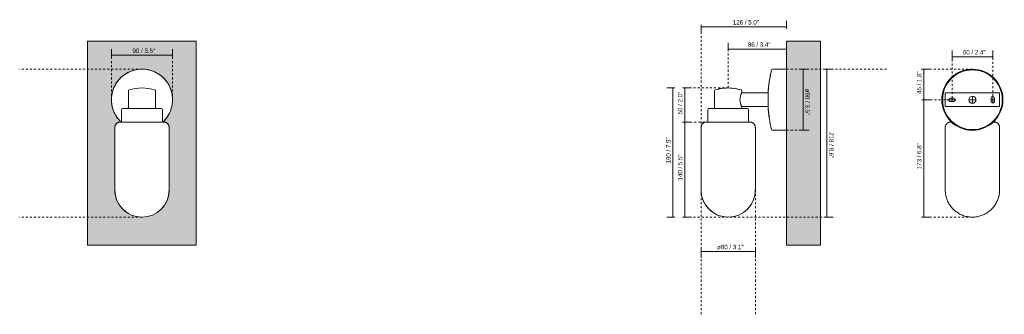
# Model space of a CAD drawing. Header units: millimetres. Extents: x -6760 to -5310, y -16 to 6775.
# Tile 1 of 3: x -6760 to -5310, y -16 to 418. Entities that reach past the tile are written whole.
import ezdxf

# ---------------------------------------------------------------- set-up
doc = ezdxf.new("R2010")
doc.units = ezdxf.units.MM
doc.linetypes.add('Dash', pattern=[6, 3, -3])
doc.layers.add('A-ANNO-DIMS', color=7, linetype='Dash', lineweight=9, true_color=0xd2d2d2)
for name, color, linetype, lineweight in [('A-ANNO-DIMS-3', 7, 'Continuous', 9), ('A-WALL', 7, 'Continuous', 9), ('E-LITE-EQPM', 7, 'Continuous', 20)]:
    doc.layers.add(name, color=color, linetype=linetype, lineweight=lineweight)
doc.styles.add('Arial Narrow', font='ARIALN.TTF', dxfattribs={"height": 6.6})
doc.dimstyles.new('FARO_-_2_2mm_Arial_Narrow_mm_Inch_Left', dxfattribs={"dimscale": 304.8, "dimtxt": 6.754644, "dimasz": 0, "dimexe": 0.029528, "dimexo": 0.0625, "dimgap": 0.004921, "dimtad": 1, "dimdec": 0, "dimzin": 0, "dimdsep": 46, "dimtxsty": 'Arial Narrow', "dimblk1": 'NONE', "dimblk2": 'NONE', "dimsah": 1, "dimcen": 0.09, "dimadec": 0, "dimazin": 0, "dimtfac": 1, "dimtdec": 4, "dimtix": 1, "dimtmove": 0, "dimatfit": 3, "dimfxl": 0.009843, "dimfxlon": 1, "dimtvp": 1, "dimtolj": 1, "dimtzin": 0, "dimarcsym": 2})
doc.dimstyles.new('FARO_-_2_2mm_Arial_Narrow_mm_Inch_Right', dxfattribs={"dimscale": 304.8, "dimtxt": 6.754644, "dimasz": 0, "dimexe": 0.029528, "dimexo": 0.0625, "dimgap": 0.004921, "dimtad": 1, "dimdec": 0, "dimzin": 0, "dimdsep": 46, "dimtxsty": 'Arial Narrow', "dimblk1": 'NONE', "dimblk2": 'NONE', "dimsah": 1, "dimcen": 0.09, "dimadec": 0, "dimazin": 0, "dimtfac": 1, "dimtdec": 4, "dimtix": 1, "dimtmove": 0, "dimatfit": 3, "dimfxl": 0.009843, "dimfxlon": 1, "dimtvp": 1, "dimtolj": 1, "dimtzin": 0, "dimarcsym": 2})

# ---------------------------------------------------------------- blocks, each defined once
blk = doc.blocks.new('40076 - 40076 BRUME LED Metallic grey wall lamp-530321-Alzado_PDF')
at = {"layer": 'E-LITE-EQPM'}
for p, q in [((-6590.2, 343.7), (-6591.9, 343.2)), ((-6578.5, 345), (-6579.5, 345)), ((-6556.3, 338.6), (-6557.9, 339.5)), ((-6542.1, 325), (-6543.1, 326.5)), ((-6621.4, 316.3), (-6622.1, 314.6)), ((-6624.4, 296.9), (-6624.2, 295.1)), ((-6537.6, 283.7), (-6536.9, 285.4)), ((-6616.9, 275), (-6615.9, 273.5)), ((-6611.5, 267.2), (-6611.5, 267.2)), ((-6611.5, 267.2), (-6611.5, 267.2)), ((-6547.5, 267.2), (-6547.5, 267.2)), ((-6547.5, 267.2), (-6547.5, 267.2)), ((-6540, 160.9), (-6540.3, 159.3)), ((-6617.8, 155.8), (-6618.2, 157.3)), ((-6616.8, 152.8), (-6617.3, 154.3)), ((-6615.5, 149.8), (-6616.2, 151.3)), ((-6614, 147), (-6614.8, 148.4)), ((-6542.7, 151.7), (-6543.3, 150.2)), ((-6541.5, 154.7), (-6542.1, 153.2)), ((-6540.7, 157.8), (-6541.1, 156.2)), ((-6609.3, 140.6), (-6610.3, 141.8)), ((-6607, 138.3), (-6608.2, 139.4)), ((-6604.6, 136.2), (-6605.9, 137.2)), ((-6602.1, 134.3), (-6603.4, 135.2)), ((-6599.4, 132.6), (-6600.7, 133.4)), ((-6596.4, 131), (-6596.5, 131.1)), ((-6552.8, 137.5), (-6554, 136.4)), ((-6550.5, 139.7), (-6551.6, 138.6)), ((-6548.4, 142.1), (-6549.4, 140.9))]:
    blk.add_line(p, q, dxfattribs=at)
at = {"layer": 'E-LITE-EQPM', "flags": 128}
for points in [[(-6593.7, 342.7), (-6595.3, 342.1), (-6597, 341.4), (-6598.7, 340.7), (-6600.3, 339.9), (-6601.9, 339.1), (-6603.4, 338.1), (-6604.9, 337.1), (-6606.4, 336.1), (-6607.8, 335), (-6609.2, 333.8)], [(-6579.5, 345), (-6581.3, 345), (-6583.1, 344.9), (-6584.9, 344.7), (-6586.7, 344.4), (-6588.4, 344.1)], [(-6559.5, 340.3), (-6561.1, 341.1), (-6562.7, 341.8), (-6564.4, 342.4), (-6566.1, 343), (-6567.9, 343.5), (-6569.6, 343.9), (-6571.4, 344.3), (-6573.1, 344.5), (-6574.9, 344.8), (-6576.7, 344.9)], [(-6544.2, 327.9), (-6545.3, 329.3), (-6546.5, 330.6), (-6547.8, 331.9), (-6549.1, 333.2), (-6550.5, 334.4), (-6551.8, 335.5), (-6553.3, 336.6), (-6554.8, 337.6)], [(-6610.5, 332.6), (-6611.8, 331.4), (-6613, 330), (-6614.2, 328.7), (-6615.3, 327.3), (-6616.4, 325.8), (-6617.4, 324.3), (-6618.3, 322.8), (-6619.2, 321.2), (-6620, 319.6), (-6620.8, 318)], [(-6535, 306.7), (-6535.3, 308.5), (-6535.7, 310.2), (-6536.1, 312), (-6536.6, 313.7), (-6537.2, 315.4), (-6537.9, 317.1), (-6538.6, 318.7), (-6539.4, 320.3), (-6540.2, 321.9), (-6541.1, 323.5)], [(-6622.6, 312.9), (-6623.1, 311.2), (-6623.5, 309.4), (-6623.8, 307.6), (-6624.1, 305.9), (-6624.3, 304.1), (-6624.4, 302.3), (-6624.5, 300.5), (-6624.5, 298.7)], [(-6534.6, 303.1), (-6534.6, 303.1), (-6534.8, 304.9)], [(-6624, 293.3), (-6623.7, 291.5), (-6623.3, 289.8), (-6622.9, 288), (-6622.4, 286.3), (-6621.8, 284.6), (-6621.1, 282.9), (-6620.4, 281.3), (-6619.6, 279.7), (-6618.8, 278.1), (-6617.9, 276.5)], [(-6536.4, 287.1), (-6535.9, 288.8), (-6535.5, 290.6), (-6535.2, 292.4), (-6534.9, 294.1), (-6534.7, 295.9), (-6534.6, 297.7), (-6534.5, 299.5), (-6534.5, 301.3)], [(-6548.5, 267.4), (-6547.2, 268.6), (-6546, 270), (-6544.8, 271.3), (-6543.7, 272.7), (-6542.6, 274.2), (-6541.6, 275.7), (-6540.7, 277.2), (-6539.8, 278.8), (-6539, 280.4), (-6538.2, 282)], [(-6619.5, 259.3), (-6619.5, 259.6), (-6619.5, 259.9), (-6619.4, 260.2), (-6619.4, 260.5), (-6619.3, 260.9), (-6619.3, 261.2), (-6619.2, 261.5), (-6619.1, 261.8), (-6619, 262.1), (-6618.9, 262.4), (-6618.7, 262.7), (-6618.6, 263), (-6618.4, 263.2), (-6618.3, 263.5), (-6618.1, 263.8), (-6617.9, 264), (-6617.7, 264.3), (-6617.5, 264.5), (-6617.3, 264.8), (-6617.1, 265), (-6616.8, 265.2), (-6616.6, 265.4), (-6616.3, 265.6), (-6616.1, 265.8), (-6615.8, 266), (-6615.5, 266.2), (-6615.3, 266.3), (-6615, 266.5), (-6614.7, 266.6), (-6614.4, 266.7), (-6614.1, 266.8), (-6613.8, 266.9), (-6613.5, 267), (-6613.2, 267.1), (-6612.9, 267.1), (-6612.6, 267.2), (-6612.2, 267.2), (-6611.9, 267.2), (-6611.6, 267.2), (-6611.5, 267.2)], [(-6614.8, 272.1), (-6613.6, 270.7), (-6612.4, 269.4), (-6611.2, 268.1), (-6610.3, 267.2)], [(-6547.5, 267.2), (-6547.2, 267.2), (-6546.8, 267.2), (-6546.5, 267.2), (-6546.2, 267.1), (-6545.9, 267.1), (-6545.6, 267), (-6545.3, 266.9), (-6545, 266.8), (-6544.7, 266.7), (-6544.4, 266.6), (-6544.1, 266.5), (-6543.8, 266.3), (-6543.5, 266.2), (-6543.2, 266), (-6543, 265.9), (-6542.7, 265.7), (-6542.5, 265.5), (-6542.2, 265.3), (-6542, 265.1), (-6541.8, 264.8), (-6541.5, 264.6), (-6541.3, 264.4), (-6541.1, 264.1), (-6540.9, 263.8), (-6540.8, 263.6), (-6540.6, 263.3), (-6540.4, 263), (-6540.3, 262.7), (-6540.2, 262.5), (-6540, 262.2), (-6539.9, 261.9), (-6539.8, 261.6), (-6539.8, 261.3), (-6539.7, 260.9), (-6539.6, 260.6), (-6539.6, 260.3), (-6539.5, 260), (-6539.5, 259.7), (-6539.5, 259.4), (-6539.5, 259.3)], [(-6618.6, 158.9), (-6618.9, 160.5), (-6619.1, 162), (-6619.3, 163.6), (-6619.4, 165.2), (-6619.5, 166.8), (-6619.5, 167.3)], [(-6539.5, 167.3), (-6539.5, 165.7), (-6539.6, 164.1), (-6539.8, 162.5)], [(-6611.3, 143), (-6612.3, 144.3), (-6613.1, 145.7)], [(-6544, 148.8), (-6544.8, 147.4), (-6545.6, 146)], [(-6546.5, 144.7), (-6547.4, 143.4), (-6547.4, 143.4)]]:
    blk.add_lwpolyline(points, dxfattribs=at)
blk = doc.blocks.new('40076 - 40076 BRUME LED Metallic grey wall lamp-530321-Lateral_PDF')
at = {"layer": 'E-LITE-EQPM'}
for p, q in [((-3374.8, 313.5), (-3374.8, 313.6)), ((-3374, 314.5), (-3373.9, 314.5)), ((-3335.6, 314.4), (-3335.5, 314.4)), ((-3334.9, 313.6), (-3334.9, 313.6)), ((-3334.9, 313.4), (-3334.9, 313.4)), ((-3334.9, 313.2), (-3334.9, 313.2)), ((-3383.4, 287.2), (-3383.4, 287.2)), ((-3383.4, 287.2), (-3383.4, 287.2)), ((-3383.4, 287.2), (-3383.4, 287.2)), ((-3326.5, 287.2), (-3326.5, 287.2)), ((-3326.3, 287.2), (-3326.3, 287.2)), ((-3326.3, 287.2), (-3326.3, 287.2)), ((-3386.9, 267.2), (-3386.8, 267.2)), ((-3386.9, 267.2), (-3386.9, 267.2)), ((-3322.9, 267.2), (-3322.8, 267.2)), ((-3322.8, 267.2), (-3322.9, 267.2)), ((-3315.4, 160.9), (-3315.7, 159.3)), ((-3393.2, 155.8), (-3393.6, 157.3)), ((-3392.1, 152.8), (-3392.7, 154.3)), ((-3390.9, 149.8), (-3391.5, 151.3)), ((-3389.7, 147.7), (-3390.1, 148.4)), ((-3389.3, 147), (-3389.7, 147.7)), ((-3318, 151.7), (-3318.7, 150.2)), ((-3316.9, 154.7), (-3317.4, 153.2)), ((-3384.6, 140.6), (-3385.7, 141.8)), ((-3382.4, 138.3), (-3383.5, 139.4)), ((-3380, 136.2), (-3381.2, 137.2)), ((-3377.4, 134.3), (-3378.7, 135.2)), ((-3374.7, 132.6), (-3376.1, 133.4)), ((-3371.8, 131), (-3371.9, 131.1)), ((-3328.2, 137.5), (-3329.4, 136.4)), ((-3325.9, 139.7), (-3327, 138.6)), ((-3323.8, 142.1), (-3324.8, 140.9)), ((-3321.9, 144.7), (-3322.8, 143.4))]:
    blk.add_line(p, q, dxfattribs=at)
at = {"layer": 'E-LITE-EQPM', "flags": 128}
for points in [[(-3293.9, 329.3), (-3293.2, 333.8), (-3291.7, 341.7), (-3291.2, 343.8)], [(-3296, 310), (-3295.4, 318), (-3294.5, 325.9)], [(-3374.7, 313.9), (-3374.7, 313.9), (-3374.6, 314)], [(-3374.5, 314.1), (-3374.5, 314.2), (-3374.4, 314.2)], [(-3373.8, 314.6), (-3371.2, 315.3), (-3368.6, 315.9), (-3365.9, 316.4)], [(-3363.2, 316.7), (-3360.5, 317), (-3357.8, 317.2), (-3355.1, 317.3), (-3354.9, 317.3)], [(-3354.9, 317.3), (-3352.1, 317.2), (-3349.4, 317), (-3346.7, 316.8)], [(-3344, 316.4), (-3341.4, 315.9), (-3338.7, 315.3), (-3336.1, 314.6), (-3335.9, 314.6)], [(-3335.3, 314.2), (-3335.3, 314.2), (-3335.2, 314.1)], [(-3335.1, 314), (-3335.1, 313.9), (-3335, 313.9)], [(-3294.6, 275.4), (-3295.2, 279.8), (-3295.8, 287.8), (-3296, 290)], [(-3375.5, 287.2), (-3375.5, 287.3), (-3375.5, 287.3)], [(-3334.2, 287.3), (-3334.2, 287.3), (-3334.2, 287.2), (-3334.1, 287.2)], [(-3394.9, 259.3), (-3394.8, 259.6), (-3394.8, 259.9), (-3394.8, 260.2), (-3394.7, 260.5), (-3394.7, 260.9), (-3394.6, 261.2), (-3394.5, 261.5), (-3394.4, 261.8), (-3394.3, 262.1), (-3394.2, 262.4), (-3394.1, 262.7), (-3394, 263), (-3393.8, 263.2), (-3393.6, 263.5), (-3393.5, 263.8), (-3393.3, 264), (-3393.1, 264.3), (-3392.9, 264.5), (-3392.7, 264.8), (-3392.4, 265), (-3392.2, 265.2), (-3392, 265.4), (-3391.7, 265.6), (-3391.4, 265.8), (-3391.2, 266), (-3390.9, 266.2), (-3390.6, 266.3), (-3390.4, 266.5), (-3390.1, 266.6), (-3389.8, 266.7), (-3389.5, 266.8), (-3389.2, 266.9), (-3388.9, 267), (-3388.5, 267.1), (-3388.2, 267.1), (-3387.9, 267.2), (-3387.6, 267.2), (-3387.3, 267.2), (-3387, 267.2), (-3386.9, 267.2)], [(-3322.8, 267.2), (-3322.5, 267.2), (-3322.2, 267.2), (-3321.9, 267.2), (-3321.6, 267.1), (-3321.3, 267.1), (-3320.9, 267), (-3320.6, 266.9), (-3320.3, 266.8), (-3320, 266.7), (-3319.7, 266.6), (-3319.4, 266.5), (-3319.2, 266.3), (-3318.9, 266.2), (-3318.6, 266), (-3318.3, 265.9), (-3318.1, 265.7), (-3317.8, 265.5), (-3317.6, 265.3), (-3317.3, 265.1), (-3317.1, 264.8), (-3316.9, 264.6), (-3316.7, 264.4), (-3316.5, 264.1), (-3316.3, 263.8), (-3316.1, 263.6), (-3316, 263.3), (-3315.8, 263), (-3315.7, 262.7), (-3315.5, 262.5), (-3315.4, 262.2), (-3315.3, 261.9), (-3315.2, 261.6), (-3315.1, 261.3), (-3315, 260.9), (-3315, 260.6), (-3314.9, 260.3), (-3314.9, 260), (-3314.9, 259.7), (-3314.9, 259.4), (-3314.9, 259.3)], [(-3291.2, 256.2), (-3292.9, 264), (-3294.2, 271.9)], [(-3394, 158.9), (-3394.3, 160.5), (-3394.5, 162), (-3394.7, 163.6), (-3394.8, 165.2), (-3394.8, 166.8), (-3394.9, 167.3)], [(-3314.9, 167.3), (-3314.9, 165.7), (-3315, 164.1), (-3315.2, 162.5)], [(-3386.7, 143), (-3387.6, 144.3), (-3388.5, 145.7)], [(-3319.4, 148.8), (-3320.2, 147.4), (-3321, 146)], [(-3316, 157.8), (-3316, 157.8), (-3316.4, 156.2)]]:
    blk.add_lwpolyline(points, dxfattribs=at)
blk = doc.blocks.new('40076 - 40076 BRUME LED Metallic grey wall lamp-530321-Alzado_PDF Fixing')
at = {"layer": 'E-LITE-EQPM', "color": 253, "lineweight": 9, "true_color": 0xaaaaaa}
for p, q in [((6539.5, 310), (6539.5, 290)), ((6539.5, 310), (6540.9, 310)), ((6540.9, 310), (6618, 310)), ((6618, 310), (6619.5, 310)), ((6619.5, 290), (6619.5, 310)), ((6619.5, 310), (6619.5, 302.1)), ((6540.9, 290), (6539.5, 290)), ((6618, 290), (6540.9, 290)), ((6547, 302.5), (6552, 302.5)), ((6552, 297.5), (6547, 297.5)), ((6607, 297.5), (6607, 302.5)), ((6612, 302.5), (6612, 297.5)), ((6619.5, 290), (6618, 290)), ((6539.5, 259.3), (6539.5, 167.3)), ((6619.5, 167.3), (6619.5, 259.3))]:
    blk.add_line(p, q, dxfattribs=at)
at = {"layer": 'E-LITE-EQPM', "color": 253, "lineweight": 9, "true_color": 0xaaaaaa, "flags": 128}
for points in [[(6539.5, 259.3), (6539.5, 259.6), (6539.5, 259.9), (6539.6, 260.2), (6539.6, 260.5), (6539.7, 260.9), (6539.7, 261.2), (6539.8, 261.5), (6539.9, 261.8), (6540, 262.1), (6540.1, 262.4), (6540.3, 262.7), (6540.4, 263), (6540.6, 263.2), (6540.7, 263.5), (6540.9, 263.8), (6541.1, 264), (6541.3, 264.3), (6541.5, 264.5), (6541.7, 264.8), (6541.9, 265), (6542.2, 265.2), (6542.4, 265.4), (6542.6, 265.6), (6542.9, 265.8), (6543.2, 266), (6543.4, 266.2), (6543.7, 266.3), (6544, 266.5), (6544.3, 266.6), (6544.6, 266.7), (6544.9, 266.8), (6545.2, 266.9), (6545.5, 267), (6545.8, 267.1), (6546.1, 267.1), (6546.4, 267.2), (6546.8, 267.2), (6547.1, 267.2), (6547.4, 267.2), (6547.5, 267.2)], [(6548.7, 267.2), (6548.5, 267.2), (6548.2, 267.2), (6547.9, 267.2), (6547.8, 267.2), (6547.6, 267.2), (6547.5, 267.2), (6547.5, 267.2), (6547.5, 267.2)], [(6547.5, 267.2), (6547.5, 267.2), (6547.6, 267.2), (6547.7, 267.2), (6547.9, 267.2), (6548.1, 267.2), (6548.4, 267.2), (6548.7, 267.2)], [(6610.3, 267.2), (6610.5, 267.2), (6610.8, 267.2), (6611, 267.2), (6611.2, 267.2), (6611.4, 267.2), (6611.5, 267.2), (6611.5, 267.2), (6611.5, 267.2)], [(6611.5, 267.2), (6611.5, 267.2), (6611.4, 267.2), (6611.3, 267.2), (6611.1, 267.2), (6610.9, 267.2), (6610.6, 267.2), (6610.3, 267.2)], [(6611.5, 267.2), (6611.8, 267.2), (6612.1, 267.2), (6612.5, 267.2), (6612.8, 267.1), (6613.1, 267.1), (6613.4, 267), (6613.7, 266.9), (6614, 266.8), (6614.3, 266.7), (6614.6, 266.6), (6614.9, 266.5), (6615.2, 266.3), (6615.5, 266.2), (6615.7, 266), (6616, 265.9), (6616.3, 265.7), (6616.5, 265.5), (6616.8, 265.3), (6617, 265.1), (6617.2, 264.8), (6617.5, 264.6), (6617.7, 264.4), (6617.9, 264.1), (6618, 263.8), (6618.2, 263.6), (6618.4, 263.3), (6618.5, 263), (6618.7, 262.7), (6618.8, 262.5), (6618.9, 262.2), (6619.1, 261.9), (6619.2, 261.6), (6619.2, 261.3), (6619.3, 260.9), (6619.4, 260.6), (6619.4, 260.3), (6619.5, 260), (6619.5, 259.7), (6619.5, 259.4), (6619.5, 259.3)], [(6579.5, 127.3), (6577.9, 127.3), (6576.3, 127.4), (6574.7, 127.6), (6573.1, 127.8), (6571.6, 128.1), (6570, 128.4), (6568.4, 128.8), (6566.9, 129.3), (6565.4, 129.8), (6563.9, 130.4), (6562.5, 131.1), (6561, 131.8), (6559.6, 132.6), (6558.3, 133.4), (6556.9, 134.3), (6555.6, 135.2), (6554.3, 136.2), (6553.1, 137.2), (6551.9, 138.3), (6550.8, 139.4), (6549.7, 140.6), (6548.7, 141.8), (6547.7, 143), (6546.7, 144.3), (6545.8, 145.7), (6545, 147), (6544.2, 148.4), (6543.5, 149.8), (6542.8, 151.3), (6542.2, 152.8), (6541.7, 154.3), (6541.2, 155.8), (6540.8, 157.3), (6540.4, 158.9), (6540.1, 160.5), (6539.8, 162), (6539.7, 163.6), (6539.6, 165.2), (6539.5, 166.8), (6539.5, 167.3)], [(6619.5, 167.3), (6619.5, 165.7), (6619.4, 164.1), (6619.2, 162.5), (6619, 160.9), (6618.7, 159.3), (6618.3, 157.8), (6617.9, 156.2), (6617.5, 154.7), (6616.9, 153.2), (6616.3, 151.7), (6615.7, 150.2), (6615, 148.8), (6614.2, 147.4), (6613.4, 146), (6612.5, 144.7), (6611.6, 143.4), (6610.6, 142.1), (6609.6, 140.9), (6608.5, 139.7), (6607.4, 138.6), (6606.2, 137.5), (6605, 136.4), (6603.7, 135.4), (6602.4, 134.5), (6601.1, 133.6), (6599.7, 132.8), (6598.3, 132), (6596.9, 131.3), (6595.5, 130.6), (6594, 130), (6592.5, 129.4), (6591, 128.9), (6589.4, 128.5), (6587.9, 128.2), (6586.3, 127.9), (6584.7, 127.6), (6583.1, 127.4), (6581.5, 127.3), (6579.9, 127.3), (6579.5, 127.3)]]:
    blk.add_lwpolyline(points, dxfattribs=at)
at = {"layer": 'E-LITE-EQPM', "color": 253, "lineweight": 9, "true_color": 0xaaaaaa}
for centre, radius, start, end in [((6579.5, 300), 45, 90, 270), ((6579.5, 300), 44, 90, 270), ((6579.5, 300), 45, 270, 90), ((6579.5, 300), 44, 270, 90), ((6579.5, 300), 5.25, 0, 180), ((6609.5, 302.5), 2.5, 0, 180), ((6547, 300), 2.5, 90, 270), ((6552, 300), 2.5, 270, 90), ((6579.5, 300), 5.25, 180, 0), ((6609.5, 297.5), 2.5, 180, 0)]:
    blk.add_arc(centre, radius, start, end, dxfattribs=at)
blk = doc.blocks.new('DIMBLOCK1-Alzado_PDF')
at = {"layer": 'A-ANNO-DIMS-3', "color": 251, "true_color": 0x5b5b5b, "transparency": 16777216}
for p, q in [((-6624.5, 365.1), (-6624.5, 374.4)), ((-6624.5, 365.4), (-6534.5, 365.4)), ((-6624.5, 365.4), (-6624.5, 362.4)), ((-6534.5, 365.1), (-6534.5, 374.4)), ((-6534.5, 365.4), (-6534.5, 362.4))]:
    blk.add_line(p, q, dxfattribs=at)
at = {"layer": 'A-ANNO-DIMS-3', "color": 0, "transparency": 16777216, "insert": (-6593.5, 375.4), "char_height": 6.6, "width": 33.58, "attachment_point": 1, "line_spacing_factor": 0.974696, "style": 'Arial Narrow'}
blk.add_mtext('90 / 3.5"', dxfattribs=at)
blk = doc.blocks.new('_None')
blk = doc.blocks.new('DIMBLOCK3-Lateral_PDF')
at = {"layer": 'A-ANNO-DIMS-3', "color": 251, "true_color": 0x5b5b5b, "transparency": 16777216}
for p, q in [((-5756.4, 79.5), (-5756.4, 67.5)), ((-5756.4, 76.5), (-5756.4, 79.5)), ((-5676.4, 76.5), (-5756.4, 76.5)), ((-5676.4, 76.5), (-5676.4, 79.5)), ((-5676.4, 76.8), (-5676.4, 67.5))]:
    blk.add_line(p, q, dxfattribs=at)
at = {"layer": 'A-ANNO-DIMS-3', "color": 0, "transparency": 16777216, "insert": (-5732.7, 86.5), "char_height": 6.6, "width": 39.113, "attachment_point": 1, "line_spacing_factor": 0.974696, "style": 'Arial Narrow'}
blk.add_mtext('ø80 / 3.1"', dxfattribs=at)
blk = doc.blocks.new('DIMBLOCK4-Lateral_PDF')
at = {"layer": 'A-ANNO-DIMS-3', "color": 251, "true_color": 0x5b5b5b, "transparency": 16777216}
for p, q in [((-5756.4, 407.2), (-5756.4, 410.2)), ((-5756.4, 407.6), (-5756.4, 398.2)), ((-5630.5, 407.2), (-5756.4, 407.2)), ((-5630.5, 404.2), (-5630.5, 416.2)), ((-5630.5, 407.2), (-5630.5, 404.2))]:
    blk.add_line(p, q, dxfattribs=at)
at = {"layer": 'A-ANNO-DIMS-3', "color": 0, "transparency": 16777216, "insert": (-5709.6, 417.3), "char_height": 6.6, "width": 38.598, "attachment_point": 1, "line_spacing_factor": 0.974696, "style": 'Arial Narrow'}
blk.add_mtext('126 / 5.0"', dxfattribs=at)
blk = doc.blocks.new('DIMBLOCK5-Lateral_PDF')
at = {"layer": 'A-ANNO-DIMS-3', "color": 251, "true_color": 0x5b5b5b, "transparency": 16777216}
for p, q in [((-5571.1, 345), (-5574.1, 345)), ((-5571.5, 345), (-5562.1, 345)), ((-5571.1, 345), (-5571.1, 127.3)), ((-5574.1, 127.3), (-5562.1, 127.3)), ((-5571.1, 127.3), (-5574.1, 127.3))]:
    blk.add_line(p, q, dxfattribs=at)
at = {"layer": 'A-ANNO-DIMS-3', "color": 0, "transparency": 16777216, "insert": (-5561.1, 252.2), "char_height": 6.6, "width": 38.598, "attachment_point": 1, "rotation": 270, "line_spacing_factor": 0.974696, "style": 'Arial Narrow'}
blk.add_mtext('218 / 8.6"', dxfattribs=at)
blk = doc.blocks.new('DIMBLOCK6-Lateral_PDF')
at = {"layer": 'A-ANNO-DIMS-3', "color": 251, "true_color": 0x5b5b5b, "transparency": 16777216}
for p, q in [((-5606.3, 345), (-5609.3, 345)), ((-5606.7, 345), (-5597.3, 345)), ((-5606.3, 345), (-5606.3, 255)), ((-5606.3, 255), (-5609.3, 255)), ((-5606.7, 255), (-5597.3, 255))]:
    blk.add_line(p, q, dxfattribs=at)
at = {"layer": 'A-ANNO-DIMS-3', "color": 0, "transparency": 16777216, "insert": (-5596.3, 316.3), "char_height": 6.6, "width": 39.113, "attachment_point": 1, "rotation": 270, "line_spacing_factor": 0.974696, "style": 'Arial Narrow'}
blk.add_mtext('ø90 / 3.5"', dxfattribs=at)
blk = doc.blocks.new('DIMBLOCK7-Lateral_PDF')
at = {"layer": 'A-ANNO-DIMS-3', "color": 251, "true_color": 0x5b5b5b, "transparency": 16777216}
for p, q in [((-5716.4, 371.7), (-5716.4, 383.7)), ((-5630.5, 374.7), (-5630.5, 377.7)), ((-5630.5, 374.7), (-5716.4, 374.7)), ((-5716.4, 374.7), (-5716.4, 371.7)), ((-5630.5, 375), (-5630.5, 365.7))]:
    blk.add_line(p, q, dxfattribs=at)
at = {"layer": 'A-ANNO-DIMS-3', "color": 0, "transparency": 16777216, "insert": (-5687.5, 384.7), "char_height": 6.6, "width": 33.58, "attachment_point": 1, "line_spacing_factor": 0.974696, "style": 'Arial Narrow'}
blk.add_mtext('86 / 3.4"', dxfattribs=at)
blk = doc.blocks.new('DIMBLOCK8-Lateral_PDF')
at = {"layer": 'A-ANNO-DIMS-3', "color": 251, "true_color": 0x5b5b5b, "transparency": 16777216}
for p, q in [((-5780.5, 317.3), (-5783.5, 317.3)), ((-5780.8, 317.3), (-5771.5, 317.3)), ((-5780.5, 317.3), (-5780.5, 267.2)), ((-5780.5, 267.2), (-5783.5, 267.2)), ((-5780.8, 267.2), (-5771.5, 267.2))]:
    blk.add_line(p, q, dxfattribs=at)
at = {"layer": 'A-ANNO-DIMS-3', "color": 0, "transparency": 16777216, "insert": (-5790.5, 278.3), "char_height": 6.6, "width": 33.58, "attachment_point": 1, "rotation": 90, "line_spacing_factor": 0.974696, "style": 'Arial Narrow'}
blk.add_mtext('50 / 2.0"', dxfattribs=at)
blk = doc.blocks.new('DIMBLOCK9-Lateral_PDF')
at = {"layer": 'A-ANNO-DIMS-3', "color": 251, "true_color": 0x5b5b5b, "transparency": 16777216}
for p, q in [((-5780.5, 267.2), (-5783.5, 267.2)), ((-5780.8, 267.2), (-5771.5, 267.2)), ((-5780.5, 267.2), (-5780.5, 127.2)), ((-5780.5, 127.2), (-5783.5, 127.2)), ((-5780.8, 127.2), (-5771.5, 127.2))]:
    blk.add_line(p, q, dxfattribs=at)
at = {"layer": 'A-ANNO-DIMS-3', "color": 0, "transparency": 16777216, "insert": (-5790.5, 181.2), "char_height": 6.6, "width": 38.598, "attachment_point": 1, "rotation": 90, "line_spacing_factor": 0.974696, "style": 'Arial Narrow'}
blk.add_mtext('140 / 5.5"', dxfattribs=at)
blk = doc.blocks.new('DIMBLOCK10-Lateral_PDF')
at = {"layer": 'A-ANNO-DIMS-3', "color": 251, "true_color": 0x5b5b5b, "transparency": 16777216}
for p, q in [((-5794.8, 317.3), (-5806.8, 317.3)), ((-5797.8, 317.3), (-5797.8, 127.2)), ((-5797.8, 317.3), (-5794.8, 317.3)), ((-5794.8, 127.2), (-5806.8, 127.2)), ((-5797.8, 127.2), (-5794.8, 127.2))]:
    blk.add_line(p, q, dxfattribs=at)
at = {"layer": 'A-ANNO-DIMS-3', "color": 0, "transparency": 16777216, "insert": (-5807.9, 206.2), "char_height": 6.6, "width": 38.598, "attachment_point": 1, "rotation": 90, "line_spacing_factor": 0.974696, "style": 'Arial Narrow'}
blk.add_mtext('190 / 7.5"', dxfattribs=at)
blk = doc.blocks.new('DIMBLOCK11-Alzado_PDF Fixing')
at = {"layer": 'A-ANNO-DIMS-3', "color": 251, "true_color": 0x5b5b5b, "transparency": 16777216}
for p, q in [((-5428.5, 345), (-5431.5, 345)), ((-5428.9, 345), (-5419.5, 345)), ((-5428.5, 345), (-5428.5, 300)), ((-5428.5, 300), (-5431.5, 300)), ((-5428.9, 300), (-5419.5, 300))]:
    blk.add_line(p, q, dxfattribs=at)
at = {"layer": 'A-ANNO-DIMS-3', "color": 0, "transparency": 16777216, "insert": (-5438.6, 308.5), "char_height": 6.6, "width": 33.58, "attachment_point": 1, "rotation": 90, "line_spacing_factor": 0.974696, "style": 'Arial Narrow'}
blk.add_mtext('45 / 1.8"', dxfattribs=at)
blk = doc.blocks.new('DIMBLOCK12-Alzado_PDF Fixing')
at = {"layer": 'A-ANNO-DIMS-3', "color": 251, "true_color": 0x5b5b5b, "transparency": 16777216}
for p, q in [((-5428.5, 300), (-5431.5, 300)), ((-5428.9, 300), (-5419.5, 300)), ((-5428.5, 300), (-5428.5, 127.3)), ((-5428.5, 127.3), (-5431.5, 127.3)), ((-5428.9, 127.3), (-5419.5, 127.3))]:
    blk.add_line(p, q, dxfattribs=at)
at = {"layer": 'A-ANNO-DIMS-3', "color": 0, "transparency": 16777216, "insert": (-5438.6, 197.6), "char_height": 6.6, "width": 38.598, "attachment_point": 1, "rotation": 90, "line_spacing_factor": 0.974696, "style": 'Arial Narrow'}
blk.add_mtext('173 / 6.8"', dxfattribs=at)
blk = doc.blocks.new('DIMBLOCK13-Alzado_PDF Fixing')
at = {"layer": 'A-ANNO-DIMS-3', "color": 251, "true_color": 0x5b5b5b, "transparency": 16777216}
for p, q in [((-5386.9, 360.3), (-5386.9, 372.3)), ((-5386.9, 363.3), (-5326.9, 363.3)), ((-5386.9, 363.3), (-5386.9, 360.3)), ((-5326.9, 360.3), (-5326.9, 372.3)), ((-5326.9, 363.3), (-5326.9, 360.3))]:
    blk.add_line(p, q, dxfattribs=at)
at = {"layer": 'A-ANNO-DIMS-3', "color": 0, "transparency": 16777216, "insert": (-5370.9, 373.3), "char_height": 6.6, "width": 33.58, "attachment_point": 1, "line_spacing_factor": 0.974696, "style": 'Arial Narrow'}
blk.add_mtext('60 / 2.4"', dxfattribs=at)

msp = doc.modelspace()

# ---------------------------------------------------------------- hatches: boundary and pattern name
at = {"layer": 'A-WALL', "true_color": 0xf7f7f7}
h = msp.add_hatch(color=7, dxfattribs=at)
h.paths.add_polyline_path([(-6621, 86.1), (-6499.5, 86.1), (-6499.5, 386.1), (-6659.5, 386.1), (-6659.5, 86.1)], flags=0)
h.paths.add_polyline_path([(-6579.5, 127.2), (-6583.4, 127.4), (-6586.8, 127.9), (-6590.2, 128.7), (-6593.4, 129.7), (-6596.5, 131), (-6599.8, 132.8), (-6602.7, 134.7), (-6605.5, 136.8), (-6608, 139.2), (-6610.4, 141.8), (-6612.4, 144.4), (-6614.2, 147.3), (-6615.7, 150.3), (-6617.1, 153.5), (-6618.2, 157.2), (-6618.9, 160.2), (-6619.3, 163.8), (-6619.5, 167.3), (-6619.5, 259.3), (-6619.2, 261.3), (-6618.9, 262.2), (-6618.8, 262.5), (-6618.4, 263.2), (-6618.1, 263.7), (-6617.6, 264.4), (-6617, 265), (-6615.5, 266.2), (-6613.5, 267), (-6611.3, 267.2), (-6610.3, 267.2), (-6611.4, 268.2), (-6614, 271.1), (-6616.4, 274.2), (-6618.6, 277.8), (-6620.3, 281), (-6621.8, 284.8), (-6623, 288.4), (-6623.8, 292.2), (-6624.3, 296.1), (-6624.5, 300), (-6624.3, 303.9), (-6623.8, 307.8), (-6623, 311.6), (-6621.8, 315.4), (-6620.2, 319.2), (-6618.5, 322.5), (-6616.2, 326.1), (-6613.9, 329), (-6611.1, 332), (-6608.4, 334.5), (-6605.2, 336.9), (-6602, 339), (-6598.4, 340.8), (-6594.7, 342.3), (-6590.8, 343.5), (-6587.1, 344.3), (-6583, 344.8), (-6579.5, 345), (-6575.5, 344.8), (-6571.5, 344.3), (-6567.8, 343.5), (-6564, 342.3), (-6560.4, 340.8), (-6557, 339), (-6553.7, 336.8), (-6550.3, 334.3), (-6547.7, 331.8), (-6545, 328.9), (-6542.6, 325.8), (-6540.4, 322.2), (-6538.7, 319), (-6537.2, 315.2), (-6536, 311.6), (-6535.2, 307.8), (-6534.7, 303.6), (-6534.5, 300), (-6534.7, 295.8), (-6535.2, 292.1), (-6536, 288.4), (-6537.2, 284.6), (-6538.7, 281), (-6540.5, 277.5), (-6542.7, 274.2), (-6545.2, 270.9), (-6547.7, 268.2), (-6548.7, 267.2), (-6547.4, 267.2), (-6546.1, 267.1), (-6545, 266.8), (-6544.5, 266.7), (-6543.8, 266.3), (-6543.5, 266.2), (-6543.1, 265.9), (-6542.6, 265.6), (-6541.8, 264.8), (-6540.6, 263.2), (-6540.4, 262.8), (-6540.1, 262.2), (-6540, 261.7), (-6539.8, 261.2), (-6539.5, 259.2), (-6539.5, 167.2), (-6539.7, 163.7), (-6540.1, 160.2), (-6540.9, 156.9), (-6542, 153.3), (-6543.4, 150), (-6545, 147), (-6546.7, 144.3), (-6548.9, 141.5), (-6551.3, 138.9), (-6554, 136.4), (-6556.8, 134.3), (-6559.8, 132.4), (-6562.8, 130.9), (-6566.2, 129.5), (-6569.2, 128.6), (-6572.6, 127.8), (-6576.3, 127.4), (-6579.4, 127.2)], flags=0)
msp.add_hatch(color=7, dxfattribs=at).paths.add_polyline_path([(-5630.5, 86.1), (-5580.5, 86.1), (-5580.5, 386.1), (-5630.5, 386.1), (-5630.5, 197.9)], flags=0)

# ---------------------------------------------------------------- linework, layer by layer
at = {"layer": 'A-ANNO-DIMS'}
for p, q in [((-5756.4, 259.2), (-5756.4, 407.2)), ((-6624.5, 300), (-6624.5, 366)), ((-6534.5, 300), (-6534.5, 366)), ((-5716.4, 317.3), (-5716.4, 369.3)), ((-5386.9, 302.5), (-5386.9, 360.5)), ((-5326.9, 305), (-5326.9, 360.5)), ((-6579.5, 345), (-6759.6, 345)), ((-5630.5, 345), (-5482.6, 345)), ((-5356.9, 345), (-5431.9, 345)), ((-5716.4, 317.3), (-5783.4, 317.3)), ((-5391.9, 300), (-5431.9, 300)), ((-5745.4, 267.2), (-5783.4, 267.2)), ((-5630.5, 255), (-5605.5, 255)), ((-5756.4, 167.2), (-5756.4, -15.8)), ((-5676.4, -15.8), (-5676.4, 167.2)), ((-6579.5, 127.3), (-6759.6, 127.3)), ((-5716.4, 127.2), (-5783.4, 127.2)), ((-5713.7, 127.3), (-5574.7, 127.3)), ((-5356.9, 127.3), (-5431.9, 127.3))]:
    msp.add_line(p, q, dxfattribs=at)
at = {"layer": 'A-WALL', "color": 253, "true_color": 0xaaaaaa}
for p, q in [((-6499.5, 386.1), (-6659.5, 386.1)), ((-6659.5, 386.1), (-6659.5, 86.1)), ((-6499.5, 86.1), (-6499.5, 386.1)), ((-5630.5, 345), (-5630.5, 386.1)), ((-5580.5, 386.1), (-5630.5, 386.1)), ((-5580.5, 386.1), (-5580.5, 86.1)), ((-5630.5, 86.1), (-5630.5, 255)), ((-6659.5, 86.1), (-6499.5, 86.1)), ((-5580.5, 86.1), (-5630.5, 86.1))]:
    msp.add_line(p, q, dxfattribs=at)
at = {"layer": 'E-LITE-EQPM'}
for p, q in [((-5630.5, 345), (-5651.3, 345)), ((-5630.5, 255), (-5630.5, 345)), ((-6599.5, 313.1), (-6599.5, 287.9)), ((-6559.5, 287.9), (-6559.5, 313)), ((-5736.4, 313.1), (-5736.4, 287.9)), ((-5696.4, 310), (-5696.4, 313)), ((-5657.5, 310), (-5696.4, 310)), ((-5657.5, 290), (-5657.5, 310)), ((-5316.9, 310), (-5396.9, 310)), ((-5396.9, 310), (-5396.9, 290)), ((-5356.9, 305.2), (-5356.9, 294.7)), ((-5326.9, 305), (-5326.9, 295)), ((-5316.9, 290), (-5316.9, 310)), ((-5696.4, 287.9), (-5696.4, 290)), ((-5696.4, 290), (-5657.5, 290)), ((-5396.9, 290), (-5316.9, 290)), ((-5391.9, 300), (-5381.9, 300)), ((-5384.4, 302.5), (-5389.4, 302.5)), ((-5389.4, 297.5), (-5384.4, 297.5)), ((-5386.9, 302.5), (-5386.9, 297.5)), ((-5362.2, 300), (-5351.7, 300)), ((-5329.4, 302.5), (-5329.4, 297.5)), ((-5329.4, 300), (-5324.4, 300)), ((-5324.4, 297.5), (-5324.4, 302.5)), ((-6609.5, 285.8), (-6609.5, 267.2)), ((-6579.5, 287.2), (-6608.1, 287.2)), ((-6550.9, 287.2), (-6579.5, 287.2)), ((-6549.5, 267.2), (-6549.5, 285.8)), ((-5746.4, 285.8), (-5746.4, 267.2)), ((-5716.4, 287.2), (-5745, 287.2)), ((-5687.8, 287.2), (-5716.4, 287.2)), ((-5686.4, 267.2), (-5686.4, 285.8)), ((-6609.5, 267.2), (-6611.5, 267.2)), ((-6609.5, 267.2), (-6579.5, 267.2)), ((-6579.5, 267.2), (-6549.5, 267.2)), ((-6547.5, 267.2), (-6549.5, 267.2)), ((-5746.4, 267.2), (-5748.4, 267.2)), ((-5746.4, 267.2), (-5716.4, 267.2)), ((-5716.4, 267.2), (-5686.4, 267.2)), ((-5684.4, 267.2), (-5686.4, 267.2)), ((-6619.5, 259.2), (-6619.5, 167.2)), ((-6539.5, 167.2), (-6539.5, 259.2)), ((-5756.4, 259.2), (-5756.4, 167.2)), ((-5676.4, 167.2), (-5676.4, 259.2)), ((-5651.3, 255), (-5630.5, 255))]:
    msp.add_line(p, q, dxfattribs=at)
for centre, radius, start, end in [((-6579.5, 300), 45, 90, 226.7599), ((-6579.5, 300), 45, 313.2401, 90), ((-5462.9, 300), 195, 167.0291, 177.0595), ((-5651.3, 343.4), 1.6, 90, 167.0291), ((-6598, 313.1), 1.5, 106.2847, 180), ((-6579.5, 249.8), 67.5, 73.7153, 106.2847), ((-6561, 313.1), 1.5, 360, 73.7153), ((-5734.9, 313.1), 1.5, 106.2847, 180), ((-5716.4, 249.8), 67.5, 73.7153, 106.2847), ((-5679.6, 300), 19.6, 149.3039, 210.6961), ((-5697.9, 313.1), 1.5, 0, 73.7153), ((-5356.9, 300), 5.25, 0, 180), ((-5326.9, 302.5), 2.5, 0, 180), ((-5462.9, 300), 195, 182.9405, 192.9709), ((-5389.4, 300), 2.5, 90, 270), ((-5384.4, 300), 2.5, 270, 90), ((-5356.9, 300), 5.25, 180, 0), ((-5326.9, 297.5), 2.5, 180, 0), ((-6608.1, 285.8), 1.4, 90, 180), ((-6600.3, 288), 0.766, 280.3395, 354.3395), ((-6558.7, 288), 0.766, 185.6605, 259.6605), ((-6550.9, 285.8), 1.4, 360, 90), ((-5745, 285.8), 1.4, 90, 180), ((-5737.2, 288), 0.766, 280.3395, 354.3395), ((-5695.7, 288), 0.766, 185.6605, 259.6605), ((-5687.8, 285.8), 1.4, 0, 90), ((-6611.5, 259.2), 8, 90, 180), ((-6547.5, 259.2), 8, 0, 90), ((-5748.4, 259.2), 8, 90, 180), ((-5684.4, 259.2), 8, 360, 90), ((-5651.3, 256.6), 1.6, 192.9709, 270), ((-6579.5, 167.2), 40, 180, 360), ((-5716.4, 167.2), 40, 180, 360)]:
    msp.add_arc(centre, radius, start, end, dxfattribs=at)

# ---------------------------------------------------------------- block references
for name, p in [('40076 - 40076 BRUME LED Metallic grey wall lamp-530321-Alzado_PDF', (0, 0)), ('40076 - 40076 BRUME LED Metallic grey wall lamp-530321-Lateral_PDF', (-2361.6, 0))]:
    msp.add_blockref(name, p, dxfattribs=at)
at = {"layer": 'E-LITE-EQPM', "color": 253, "lineweight": 9, "true_color": 0xaaaaaa}
msp.add_blockref('40076 - 40076 BRUME LED Metallic grey wall lamp-530321-Alzado_PDF Fixing', (-11936.4, 0), dxfattribs=at)

# ---------------------------------------------------------------- dimensions: what is measured, and where the dimension line sits
at = {"layer": 'A-ANNO-DIMS', "color": 251, "linetype": 'Continuous', "true_color": 0x5b5b5b}
for base, p1, p2, dimstyle, override, picture, middle in [((-5756.4, 407.2), (-5630.5, 404.2), (-5756.4, 410.2), 'FARO_-_2_2mm_Arial_Narrow_mm_Inch_Left', {"dimpost": '<>', "dimfxl": 126.037021}, 'DIMBLOCK4-Lateral_PDF', (-5693.5, 413)), ((-5716.4, 374.7), (-5630.5, 377.7), (-5716.4, 371.7), 'FARO_-_2_2mm_Arial_Narrow_mm_Inch_Right', {"dimpost": '<>', "dimfxl": 86.109291}, 'DIMBLOCK7-Lateral_PDF', (-5673.5, 380.5)), ((-6534.5, 365.4), (-6624.5, 362.4), (-6534.5, 362.4), 'FARO_-_2_2mm_Arial_Narrow_mm_Inch_Left', {"dimpost": '<>', "dimfxl": 90}, 'DIMBLOCK1-Alzado_PDF', (-6579.5, 371.2)), ((-5326.9, 363.3), (-5386.9, 360.3), (-5326.9, 360.3), 'FARO_-_2_2mm_Arial_Narrow_mm_Inch_Left', {"dimpost": '<>', "dimfxl": 60}, 'DIMBLOCK13-Alzado_PDF Fixing', (-5356.9, 369.1))]:
    dim = msp.add_linear_dim(base=base, p1=p1, p2=p2, dimstyle=dimstyle, override=override, dxfattribs=at)
    dim.commit()
    dim.dimension.update_dxf_attribs({"geometry": picture, "text_midpoint": middle})
dim = msp.add_linear_dim(base=(-5606.3, 255), p1=(-5609.3, 345), p2=(-5609.3, 255), angle=90, text='ø<>', dimstyle='FARO_-_2_2mm_Arial_Narrow_mm_Inch_Right', override={"dimtad": 4, "dimpost": '<>', "dimfxl": 90}, dxfattribs=at)
dim.commit()
dim.dimension.update_dxf_attribs({"geometry": 'DIMBLOCK6-Lateral_PDF', "text_midpoint": (-5600.5, 300)})
for base, p1, p2, dimstyle, override, picture, middle in [((-5571.1, 127.3), (-5574.1, 345), (-5574.1, 127.3), 'FARO_-_2_2mm_Arial_Narrow_mm_Inch_Right', {"dimtad": 4, "dimpost": '<>', "dimfxl": 217.686589}, 'DIMBLOCK5-Lateral_PDF', (-5565.3, 236.2)), ((-5428.5, 300), (-5431.5, 345), (-5431.5, 300), 'FARO_-_2_2mm_Arial_Narrow_mm_Inch_Left', {"dimpost": '<>', "dimfxl": 45}, 'DIMBLOCK11-Alzado_PDF Fixing', (-5434.3, 322.5)), ((-5797.8, 127.2), (-5794.8, 317.3), (-5794.8, 127.2), 'FARO_-_2_2mm_Arial_Narrow_mm_Inch_Left', {"dimpost": '<>', "dimfxl": 190.075294}, 'DIMBLOCK10-Lateral_PDF', (-5803.6, 222.3)), ((-5780.5, 267.2), (-5783.5, 317.3), (-5783.5, 267.2), 'FARO_-_2_2mm_Arial_Narrow_mm_Inch_Left', {"dimpost": '<>', "dimfxl": 50.04274}, 'DIMBLOCK8-Lateral_PDF', (-5786.3, 292.3)), ((-5428.5, 127.3), (-5431.5, 300), (-5431.5, 127.3), 'FARO_-_2_2mm_Arial_Narrow_mm_Inch_Left', {"dimpost": '<>', "dimfxl": 172.731055}, 'DIMBLOCK12-Alzado_PDF Fixing', (-5434.3, 213.6)), ((-5780.5, 127.2), (-5783.5, 267.2), (-5783.5, 127.2), 'FARO_-_2_2mm_Arial_Narrow_mm_Inch_Left', {"dimpost": '<>', "dimfxl": 140.032554}, 'DIMBLOCK9-Lateral_PDF', (-5786.3, 197.2))]:
    dim = msp.add_linear_dim(base=base, p1=p1, p2=p2, angle=90, dimstyle=dimstyle, override=override, dxfattribs=at)
    dim.commit()
    dim.dimension.update_dxf_attribs({"geometry": picture, "text_midpoint": middle})
dim = msp.add_linear_dim(base=(-5756.4, 76.5), p1=(-5676.4, 79.5), p2=(-5756.4, 79.5), text='ø<>', dimstyle='FARO_-_2_2mm_Arial_Narrow_mm_Inch_Left', override={"dimpost": '<>', "dimfxl": 79.98825}, dxfattribs=at)
dim.commit()
dim.dimension.update_dxf_attribs({"geometry": 'DIMBLOCK3-Lateral_PDF', "text_midpoint": (-5716.4, 82.3)})

doc.saveas('drawing.dxf')
